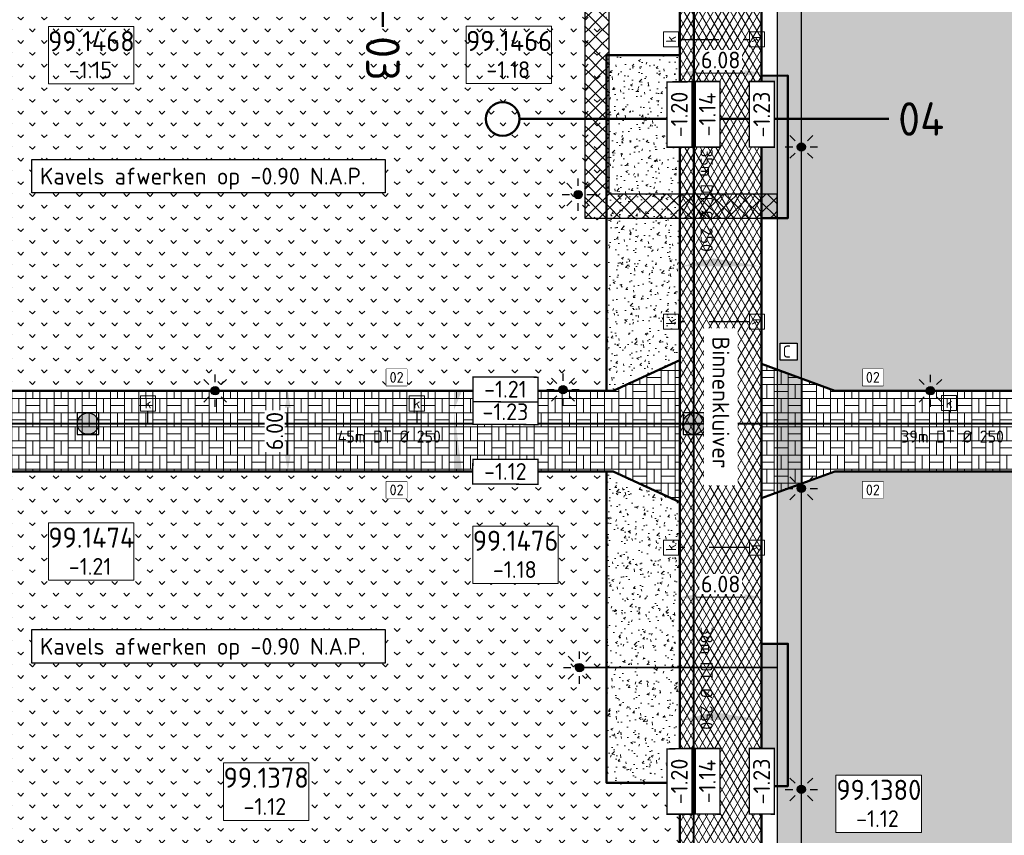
# Model space of a CAD drawing. Header units: metres. Extents: x 240159 to 241664, y 578380 to 583939.
# Tile 17 of 71: x 240280 to 240354, y 583801 to 583862. Entities that reach past the tile are written whole.
import ezdxf
from ezdxf.enums import TextEntityAlignment as Align

# ---------------------------------------------------------------- set-up
doc = ezdxf.new("R2010")
doc.units = ezdxf.units.M
doc.set_wipeout_variables(frame=1)
doc.linetypes.add('RI-HWA_HUISAANSLUITING', pattern=[4.8, 3, -1.8])
for name, color, linetype, lineweight in [('N-AL-HOOGTELABEL-S', 7, 'Continuous', 13), ('N-GV-GR-BOLLEN-A', 92, 'Continuous', 9), ('N-WE-IE-MEUBILAIR_WEGMEUBILAIR_LICHTMAST_MET_PASTEGEL-S', 7, 'Continuous', 25), ('N-WE-KL-MANTELBUIS-G', 7, 'KL-MANTELBUIS-N', 35), ('N-WE-KL-TRACE_WENSTRACE-A', 7, 'Continuous', 25), ('N-WE-RI-BOB-T', 7, 'Continuous', 13), ('N-WE-RI-MATERIAAL_DIAMETER_LENGTE-T', 7, 'Continuous', 13), ('N-WE-VH-KANTOPSLUITING_BANDNUMMER-S', 7, 'Continuous', 13), ('N-WE-VH-KANTVERHARDING-GD', 4, 'Continuous', 50), ('N-WE-VH-VERHARDING_ASFALT_DEKLAAG-A', 252, 'Continuous', 18), ('N-WE-VH-VERHARDING_BETONSTRAATSTEEN_KEIFORMAAT_GRIJS-A', 251, 'Continuous', 9), ('N-WE-VH-VERHARDING_HALFVERHARDING-A', 234, 'Continuous', 9), ('N-WE-VH-VERKANTING-S', 7, 'Continuous', 25), ('X-XX-AL-REFERENTIE-M', 7, 'Continuous', 18), ('X-XX-AL-VERWIJZING-T25', 7, 'Continuous', 25), ('X-XX-AL-VERWIJZING_PROFIEL-S', 160, 'Continuous', 13)]:
    doc.layers.add(name, color=color, linetype=linetype, lineweight=lineweight)
for name, color, linetype, lineweight, true_color in [('N-WE-RI-HWA_HUISAANSLUITING_PVC_125-G', 150, 'RI-HWA_HUISAANSLUITING', 25, 0x007fff), ('N-WE-RI-HWA_KOLK-S', 150, 'Continuous', 25, 0x007fff), ('N-WE-RI-HWA_LEIDINGINFO-S', 150, 'Continuous', 13, 0x007fff), ('N-WE-RI-HWA_PUTNUMMER-S', 150, 'Continuous', 13, 0x007fff), ('N-WE-RI-HWA_RIOOLPUT-S', 150, 'Continuous', 13, 0x007fff), ('N-WE-RI-HWA_TRANSPORTLEIDING_BETON_500-G', 150, 'Continuous', 20, 0x007fff), ('N-WE-RI-VWA_PUTNUMMER-S', 20, 'Continuous', 13, 0xff3f00), ('N-WE-VH-VERHARDING_ASFALT_WEGCONSTRUCTIE_FIETSPAD-A', 1, 'Continuous', 18, 0xff0000), ('X-XX-AL-VERWIJZING-NUTS_C-T18', 7, 'Continuous', 25, 0x01fe01)]:
    doc.layers.add(name, color=color, linetype=linetype, lineweight=lineweight, true_color=true_color)
doc.styles.add('NLCS-ISO', font='NLCS-ISO.ttf')
doc.styles.add('NLCS-ISO-ANNOTATIEF-T25', font='NLCS-ISO.ttf', dxfattribs={"height": 2.5})
doc.styles.add('NLCS-ISO-M1000-T25', font='NLCS-ISO.ttf', dxfattribs={"height": 2.5})
doc.linetypes.add('KL-MANTELBUIS-N', pattern='A,0,-2,[80,NLCS.SHX,S=1,R=0,X=0,Y=0],-2', length=4)
doc.dimstyles.new('NLCS-ANNOTATIEF-T25-PIJL_L2_H1', dxfattribs={"dimtxt": 2.5, "dimasz": 2.5, "dimexe": 2, "dimexo": 2, "dimgap": 0.7, "dimtad": 1, "dimzin": 0, "dimdsep": 46, "dimtxsty": 'NLCS-ISO-ANNOTATIEF-T25', "dimcen": 0, "dimdle": 2, "dimclrd": 256, "dimclre": 256, "dimclrt": 256, "dimadec": 1, "dimazin": 0, "dimtfac": 1, "dimtdec": 3, "dimtofl": 0, "dimtmove": 0, "dimatfit": 3, "dimfxl": 2, "dimfxlon": 1, "dimtfillclr": 256, "dimtolj": 1, "dimtzin": 0, "dimlwd": -1, "dimlwe": -1, "dimarcsym": 0})
pattern_1 = [(45, (0, 0), (-0.5303300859, 0.5303300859), [0.5]), (135, (0, 0), (-0.5303300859, -0.5303300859), [0.5])]
pattern_2 = [(0, (0, 0), (0, 1.05), []), (0, (0, 0.525), (1.05, 1.05), [1.05, -1.05]), (90, (0, 0), (-1.05, 6e-17), []), (90, (-0.525, 0), (-1.05, 1.05), [1.05, -1.05])]
pattern_3 = [(50, (0, 0), (1.7931504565, -0.1568803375), [0.1875, -2.0625]), (355, (0, 0), (-0.346878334, 1.880480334), [0.15, -1.65]), (100.4514, (0.1494, -0.013), (1.4462734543, 1.723598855), [0.159350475, -1.75285528]), (46.1842, (0, 0.5), (2.6681026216, -0.413797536), [0.28125, -3.09375]), (96.6356, (0.2223, 0.4655), (2.336656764, 2.435294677), [0.23902572, -2.6292825]), (351.1842, (0, 0.5), (2.336654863, 2.435296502), [0.225, -2.475]), (21, (0.25, 0.375), (1.4922676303, -1.0065472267), [0.1875, -2.0625]), (326, (0.25, 0.375), (0.60828833, 1.8128751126), [0.15, -1.65]), (71.4514, (0.3744, 0.2911), (2.1005565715, 0.806326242), [0.159350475, -1.75285528]), (37.5, (0, 0), (0.0303996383, 0.8322346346), [0, -1.63, 0, -1.675, 0, -1.65625]), (7.5, (0, 0), (0.6576738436, 0.9860292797), [0, -0.955, 0, -1.5925, 0, -0.63125]), (327.5, (-0.5575, 0), (1.3345560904, -0.05638717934), [0, -0.625, 0, -1.95, 0, -2.5875]), (317.5, (-0.8075, 0), (1.4579654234, 0.2502624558), [0, -0.8125, 0, -1.295, 0, -1.8375])]
pattern_4 = [(45, (0, 0), (-0.8749916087, 0.8749916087), [0.3, -0.937425]), (135, (0, 0), (-0.8749916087, -0.8749916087), [0.3, -0.937425])]

# ---------------------------------------------------------------- blocks, each defined once
blk = doc.blocks.new('SAL-HOOGTELABEL_AANLEG-SO')
blk.add_wipeout([(-4.84, 1.8), (4.85, 1.8), (4.85, -1.89), (-4.84, -1.89)])
at = {"const_width": 0.2}
blk.add_lwpolyline([(-4.84, 1.8), (4.85, 1.8), (4.85, -1.89), (-4.84, -1.89)], close=True, dxfattribs=at)
at = {"style": 'NLCS-ISO'}
blk.add_attdef('HOOGTE', text='', height=2, dxfattribs=at).set_placement((0, 0), align=Align.MIDDLE_CENTER)
blk = doc.blocks.new('*U35')
for points in [[(0, 0.6), (0, 0), (-2.46, 0)], [(0, 0.6), (0, 0), (3.58, 0)]]:
    blk.add_solid(points)
blk = doc.blocks.new('N-SRI-PUT_HWA-SO')
h = blk.add_hatch(color=256)
h.dxf.hatch_style = 1
h.paths.add_polyline_path([(-2, 0, 1), (2, 0, 1)])
at = {"lineweight": -3, "flags": 128}
blk.add_lwpolyline([(-2, -2), (2, -2), (2, 2), (-2, 2)], close=True, dxfattribs=at)
at = {"lineweight": -3}
blk.add_circle((0, 0), 2, dxfattribs=at)
blk = doc.blocks.new('SRI-PUTNUMMER-SO')
blk.add_wipeout([(-18.26, 4.25), (-5.56, 4.25), (-5.56, -4.29), (-18.26, -4.29)])
blk.add_lwpolyline([(-18.26, 4.25), (-5.56, 4.25), (-5.56, -4.29), (-18.26, -4.29)], close=True)
at = {"ltscale": 0.1, "style": 'NLCS-ISO'}
blk.add_attdef('PUTNR', text='', height=3.5, dxfattribs=at).set_placement((-11.88, 2.06), align=Align.MIDDLE_CENTER)
blk.add_attdef('PUTHGT_001', (-15.76, -3.47), '', height=2.5, dxfattribs=at)
blk = doc.blocks.new('N-SIE-WEG_LICHTMAST_SPOT-SO')
h = blk.add_hatch(color=256)
edge = h.paths.add_edge_path()
edge.add_arc((0, 0), 0.77, 0, 360)
for p, q in [((-2.12, 2.12), (-1.15, 1.15)), ((0, 1.62), (0, 3)), ((1.15, 1.15), (2.12, 2.12)), ((-3, 0), (-1.62, 0)), ((-2.12, -2.12), (-1.15, -1.15)), ((0, -3), (0, -1.62)), ((1.15, -1.15), (2.12, -2.12)), ((1.62, 0), (3, 0))]:
    blk.add_line(p, q)
blk.add_circle((0, 0), 0.77)
at = {"style": 'NLCS-ISO'}
blk.add_attdef('TYPE', text='', height=1.8, dxfattribs=at).set_placement((0, 3), align=Align.BOTTOM_CENTER)
blk = doc.blocks.new('N_lichtmast')
blk.add_blockref('N-SIE-WEG_LICHTMAST_SPOT-SO', (0, 0))
blk = doc.blocks.new('SRI-KOLK-SO')
at = {"color": 0, "linetype": 'ByBlock', "lineweight": 18}
blk.add_lwpolyline([(-1.125, -1.125), (1.125, -1.125), (1.125, 1.125), (-1.125, 1.125)], close=True, dxfattribs=at)
at = {"color": 0, "linetype": 'ByBlock', "lineweight": 18, "style": 'NLCS-ISO'}
blk.add_text('k', height=1.5, dxfattribs=at).set_placement((0, 0), align=Align.MIDDLE_CENTER)
blk = doc.blocks.new('*U155')
at = {"layer": 'N-WE-RI-BOB-T', "color": 0, "style": 'NLCS-ISO'}
for tag, p in [('BOB_LINKS', (-42.44, -1.63)), ('BOB_RECHTS', (81.63, -1.63))]:
    blk.add_attdef(tag, text='', height=1.8, rotation=359.9989, dxfattribs=at).set_placement(p, align=Align.MIDDLE_CENTER)
at = {"layer": 'N-WE-RI-MATERIAAL_DIAMETER_LENGTE-T', "color": 0, "style": 'NLCS-ISO'}
blk.add_attdef('RIOOLINFO_001', (-11.79, -2.81), '', height=1.8, rotation=359.9989, dxfattribs=at)
blk = doc.blocks.new('*U156')
at = {"layer": 'N-WE-RI-BOB-T', "color": 0, "style": 'NLCS-ISO'}
for tag, p in [('BOB_LINKS', (-36.06, -1.63)), ('BOB_RECHTS', (75.24, -1.63))]:
    blk.add_attdef(tag, text='', height=1.8, dxfattribs=at).set_placement(p, align=Align.MIDDLE_CENTER)
at = {"layer": 'N-WE-RI-MATERIAAL_DIAMETER_LENGTE-T', "color": 0, "style": 'NLCS-ISO'}
blk.add_attdef('RIOOLINFO_001', (-11.79, -2.81), '', height=1.8, dxfattribs=at)
blk = doc.blocks.new('*U185')
at = {"layer": 'N-WE-RI-BOB-T', "color": 0, "style": 'NLCS-ISO'}
for tag, p in [('BOB_LINKS', (-1.63, 32.18)), ('BOB_RECHTS', (-1.63, -71.37))]:
    blk.add_attdef(tag, text='', height=1.8, rotation=270, dxfattribs=at).set_placement(p, align=Align.MIDDLE_CENTER)
at = {"layer": 'N-WE-RI-MATERIAAL_DIAMETER_LENGTE-T', "color": 0, "style": 'NLCS-ISO'}
blk.add_attdef('RIOOLINFO_001', (1.01, 10), '', height=1.8, rotation=270, dxfattribs=at)
blk = doc.blocks.new('*U184')
at = {"layer": 'N-WE-RI-BOB-T', "color": 0, "style": 'NLCS-ISO'}
for tag, p in [('BOB_LINKS', (-1.63, 35.43)), ('BOB_RECHTS', (-1.62, -74.62))]:
    blk.add_attdef(tag, text='', height=1.8, rotation=270.0085, dxfattribs=at).set_placement(p, align=Align.MIDDLE_CENTER)
at = {"layer": 'N-WE-RI-MATERIAAL_DIAMETER_LENGTE-T', "color": 0, "style": 'NLCS-ISO'}
blk.add_attdef('RIOOLINFO_001', (1.01, 11.79), '', height=1.8, rotation=270.0085, dxfattribs=at)
blk = doc.blocks.new('*U194')
for points in [[(-1.444, 0.6), (-1.444, 0), (0, 0)], [(4.556, 0.6), (4.556, 0), (0, 0)]]:
    blk.add_solid(points)
blk = doc.blocks.new('*D213')
at = {"layer": 'Defpoints', "color": 0, "transparency": 16777216}
for p in [(240329.594, 583822.512), (240335.674, 583822.512), (240335.674, 583818.827)]:
    blk.add_point(p, dxfattribs=at)
at = {"layer": 'X-XX-AL-REFERENTIE-M', "transparency": 16777216}
for p, q in [((240329.594, 583819.827), (240329.594, 583817.827)), ((240335.674, 583819.827), (240335.674, 583817.827)), ((240330.844, 583818.827), (240334.424, 583818.827))]:
    blk.add_line(p, q, dxfattribs=at)
for points in [[(240330.844, 583819.036), (240330.844, 583818.619), (240329.594, 583818.827)], [(240334.424, 583819.036), (240334.424, 583818.619), (240335.674, 583818.827)]]:
    blk.add_solid(points, dxfattribs=at)
at = {"layer": 'X-XX-AL-REFERENTIE-M', "transparency": 16777216, "insert": (240332.634, 583819.802), "char_height": 1.25, "attachment_point": 5, "style": 'NLCS-ISO-ANNOTATIEF-T25', "bg_fill": 3, "box_fill_scale": 1.1, "bg_fill_color": 256, "bg_fill_true_color": 13158600, "bg_fill_transparency": 0}
blk.add_mtext('\\A1;6.08', dxfattribs=at)
blk = doc.blocks.new('*D215')
at = {"layer": 'Defpoints', "color": 0, "transparency": 16777216}
for p in [(240298.034, 583834.182), (240298.034, 583828.182), (240300.439, 583828.182)]:
    blk.add_point(p, dxfattribs=at)
at = {"layer": 'X-XX-AL-REFERENTIE-M', "transparency": 16777216}
for p, q in [((240299.439, 583834.182), (240301.439, 583834.182)), ((240300.439, 583832.932), (240300.439, 583829.432)), ((240299.439, 583828.182), (240301.439, 583828.182))]:
    blk.add_line(p, q, dxfattribs=at)
for points in [[(240300.23, 583832.932), (240300.647, 583832.932), (240300.439, 583834.182)], [(240300.23, 583829.432), (240300.647, 583829.432), (240300.439, 583828.182)]]:
    blk.add_solid(points, dxfattribs=at)
at = {"layer": 'X-XX-AL-REFERENTIE-M', "transparency": 16777216, "insert": (240299.464, 583831.182), "char_height": 1.25, "attachment_point": 5, "rotation": 90, "style": 'NLCS-ISO-ANNOTATIEF-T25', "bg_fill": 3, "box_fill_scale": 1.1, "bg_fill_color": 256, "bg_fill_true_color": 13158600, "bg_fill_transparency": 0}
blk.add_mtext('\\A1;6.00', dxfattribs=at)
blk = doc.blocks.new('*D231')
at = {"layer": 'Defpoints', "color": 0, "transparency": 16777216}
for p in [(240329.594, 583859.147), (240335.674, 583859.147), (240335.674, 583857.824)]:
    blk.add_point(p, dxfattribs=at)
at = {"layer": 'X-XX-AL-REFERENTIE-M', "transparency": 16777216}
for p, q in [((240329.594, 583858.147), (240329.594, 583856.824)), ((240330.844, 583857.824), (240334.424, 583857.824)), ((240335.674, 583858.147), (240335.674, 583856.824))]:
    blk.add_line(p, q, dxfattribs=at)
for points in [[(240330.844, 583858.032), (240330.844, 583857.616), (240329.594, 583857.824)], [(240334.424, 583858.032), (240334.424, 583857.616), (240335.674, 583857.824)]]:
    blk.add_solid(points, dxfattribs=at)
at = {"layer": 'X-XX-AL-REFERENTIE-M', "transparency": 16777216, "insert": (240332.634, 583858.799), "char_height": 1.25, "attachment_point": 5, "style": 'NLCS-ISO-ANNOTATIEF-T25', "bg_fill": 3, "box_fill_scale": 1.1, "bg_fill_color": 256, "bg_fill_true_color": 13158600, "bg_fill_transparency": 0}
blk.add_mtext('\\A1;6.08', dxfattribs=at)
blk = doc.blocks.new('*U255')
at = {"color": 0, "linetype": 'ByBlock', "lineweight": 50}
blk.add_lwpolyline([(54.95, 0), (0, 0)], dxfattribs=at)
blk.add_circle((-2.5, 0), 2.5, dxfattribs=at)
at = {"color": 0, "linetype": 'ByBlock', "style": 'NLCS-ISO'}
blk.add_attdef('NPROFNR_001', (56.32, -2.5), '', height=5, rotation=360, dxfattribs=at)
blk = doc.blocks.new('*U256')
at = {"color": 0, "linetype": 'ByBlock', "lineweight": 50}
blk.add_lwpolyline([(0, -75.5), (0, 0)], dxfattribs=at)
blk.add_circle((0, 2.5), 2.5, dxfattribs=at)
at = {"color": 0, "linetype": 'ByBlock', "style": 'NLCS-ISO'}
blk.add_attdef('NPROFNR_001', (-2.5, -76.88), '', height=5, rotation=270, dxfattribs=at)
blk = doc.blocks.new('*U246')
blk.add_lwpolyline([(-1.54, 0.76), (-1.54, 3.24), (1.54, 3.24), (1.54, 0.76)], close=True)
blk.add_wipeout([(-1.54, 0.76), (-1.54, 3.24), (1.54, 3.24), (1.54, 0.76)])
at = {"ltscale": 0.1, "style": 'NLCS-ISO'}
blk.add_attdef('NR', text='', height=1.6, dxfattribs=at).set_placement((0, 2), align=Align.MIDDLE_CENTER)

msp = doc.modelspace()

# ---------------------------------------------------------------- hatches: boundary and pattern name
at = {"layer": 'N-GV-GR-BOLLEN-A'}
h = msp.add_hatch(dxfattribs=at)
h.set_pattern_fill('AGR-BOLLEN', color=256, scale=0.5, pattern_type=2)
h.set_pattern_definition(pattern_4)
h.paths.add_polyline_path([(240405.025, 583863.736), (240338.634, 583863.734), (240338.634, 583835.098), (240341.134, 583834.182), (240397.121, 583834.182), (240398.26, 583828.182), (240341.134, 583828.182), (240338.634, 583827.266), (240338.634, 583798.582), (240394.427, 583798.582), (240394.427, 583797.042, -0.141812), (240411.819, 583792.008, 0.310971), (240415.151, 583792.14, 0.190283), (240416.284, 583793.978, 0.091243), (240416.221, 583804.815)])
h = msp.add_hatch(dxfattribs=at)
h.set_pattern_fill('AGR-BOLLEN', color=256, scale=0.5, pattern_type=2)
h.set_pattern_definition(pattern_4)
edge = h.paths.add_edge_path()
edge.add_line((240324.134, 583828.182), (240256.134, 583828.182))
edge.add_line((240256.134, 583828.182), (240255.534, 583828.182))
edge.add_line((240255.534, 583828.182), (240255.534, 583802.632))
edge.add_line((240255.534, 583802.632), (240255.534, 583797.796))
edge.add_arc((240268.302, 583694.482), 104.1, 90, 97.04506, ccw=False)
edge.add_line((240268.302, 583798.582), (240329.242, 583798.582))
edge.add_arc((240326.634, 583799.982), 2.96, 331.77255, 360)
edge.add_line((240329.594, 583799.982), (240329.594, 583805.016))
edge.add_line((240329.594, 583805.016), (240324.134, 583805.016))
edge.add_line((240324.134, 583805.016), (240324.134, 583828.182))
at = {"layer": 'N-WE-KL-TRACE_WENSTRACE-A', "transparency": 33554559}
h = msp.add_hatch(dxfattribs=at)
h.set_pattern_fill('AKL-TRACE', color=256, scale=0.5, pattern_type=2)
h.set_pattern_definition(pattern_1)
h.paths.add_polyline_path([(240336.834, 583848.817), (240324.334, 583848.817), (240324.334, 583863.733), (240322.534, 583863.733), (240322.534, 583847.017), (240336.834, 583847.017)])
h = msp.add_hatch(dxfattribs=at)
h.set_pattern_fill('AKL-TRACE', color=256, scale=0.5, pattern_type=2)
h.set_pattern_definition(pattern_1)
h.paths.add_polyline_path([(240338.634, 583863.739), (240336.834, 583863.739), (240336.834, 583798.582), (240338.634, 583798.582)])
at = {"layer": 'N-WE-VH-VERHARDING_ASFALT_DEKLAAG-A'}
h = msp.add_hatch(dxfattribs=at)
h.set_pattern_fill('AVH-ASFALT', color=256, scale=0.5, pattern_type=2)
h.set_pattern_definition([(60, (0, 0), (-0.4330127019, 0.25), []), (120, (0, 0), (-0.4330127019, -0.25), [])])
edge = h.paths.add_edge_path()
edge.add_line((240486.352, 583892.772), (240405.709, 583892.772))
edge.add_arc((240405.709, 583895.812), 3.04, 190.75921, 270, ccw=False)
edge.add_line((240402.722, 583895.245), (240402.117, 583898.427))
edge.add_line((240402.117, 583898.427), (240398.561, 583897.751))
edge.add_line((240398.561, 583897.751), (240398.835, 583896.307))
edge.add_arc((240395.922, 583895.74), 2.968, -89.42628, 11.01135, ccw=False)
edge.add_line((240395.952, 583892.772), (240244.994, 583892.772))
edge.add_line((240244.994, 583892.772), (240244.994, 583887.692))
edge.add_line((240244.994, 583887.692), (240317.554, 583887.692))
edge.add_arc((240317.554, 583875.652), 12.04, 0, 90, ccw=False)
edge.add_line((240329.594, 583875.652), (240329.594, 583865.482))
edge.add_line((240329.594, 583865.482), (240329.594, 583799.982))
edge.add_arc((240326.634, 583799.982), 2.96, -83.33574, 0, ccw=False)
edge.add_line((240326.977, 583797.042), (240325.975, 583797.042))
edge.add_line((240325.975, 583797.042), (240325.975, 583794.422))
edge.add_arc((240325.977, 583791.435), 2.987, -13.42161, 90.04124, ccw=False)
edge.add_line((240328.882, 583790.742), (240329.134, 583792.732))
edge.add_line((240329.134, 583792.732), (240335.134, 583792.732))
edge.add_arc((240343.134, 583792.732), 8, 180, 201.17207)
edge.add_line((240335.674, 583789.843), (240335.674, 583792.862))
edge.add_arc((240338.245, 583791.525), 2.898, 89.05152, 152.52183, ccw=False)
edge.add_line((240338.293, 583794.422), (240338.293, 583797.042))
edge.add_line((240338.293, 583797.042), (240337.29, 583797.042))
edge.add_arc((240337.634, 583799.982), 2.96, 228.53502, 263.33574, ccw=False)
edge.add_line((240335.674, 583797.764), (240335.674, 583878.652))
edge.add_arc((240343.714, 583878.652), 8.04, 90, 180, ccw=False)
edge.add_line((240343.714, 583886.692), (240400.234, 583886.692))
edge.add_arc((240398.042, 583884.732), 2.94, 10.75921, 41.81031, ccw=False)
edge.add_line((240400.931, 583885.281), (240401.157, 583884.089))
edge.add_line((240401.157, 583884.089), (240404.712, 583884.765))
edge.add_arc((240407.712, 583884.732), 3, 139.20661, 179.37056, ccw=False)
edge.add_line((240405.441, 583886.692), (240455.935, 583886.692))
edge.add_arc((240455.935, 583874.652), 12.04, 14.71687, 90, ccw=False)
edge.add_line((240467.58, 583877.711), (240471.853, 583861.44))
edge.add_line((240471.853, 583861.44), (240477.734, 583862.984))
edge.add_line((240477.734, 583862.984), (240472.904, 583881.372))
edge.add_arc((240477.779, 583882.652), 5.04, 90, 194.71687, ccw=False)
edge.add_line((240477.779, 583887.692), (240486.352, 583887.692))
edge.add_line((240486.352, 583887.692), (240486.352, 583892.772))
at = {"layer": 'N-WE-VH-VERHARDING_ASFALT_WEGCONSTRUCTIE_FIETSPAD-A'}
h = msp.add_hatch(dxfattribs=at)
h.set_pattern_fill('AVH-ASFALT_LAAG2-D', color=256, scale=10, pattern_type=2)
h.set_pattern_definition([(45, (239382.4913, 582842.6403), (-0.7071068, 0.7071068), []), (45, (239383.0913, 582842.6403), (-0.7071068, 0.7071068), [0.5, -0.25])])
h.paths.add_polyline_path([(240418.909, 583789.442, 0.031807), (240419.891, 583793.593, -0.307206), (240422.177, 583795.975), (240424.492, 583796.468), (240423.842, 583799.52, -0.127571), (240422.366, 583799.555, -0.311256), (240420.241, 583802.128, 0.025304), (240419.777, 583805.491), (240404.713, 583884.765), (240401.157, 583884.089), (240416.221, 583804.815, -0.091243), (240416.284, 583793.978, -0.190283), (240415.151, 583792.14, -0.310971), (240411.819, 583792.008, 0.141812), (240394.427, 583797.042), (240338.293, 583797.042), (240338.293, 583794.422), (240394.427, 583794.422, -0.160305), (240412.206, 583788.572, -0.375881), (240413.036, 583784.788, -0.035199), (240410.752, 583781.252, -0.007481), (240410.203, 583780.544, -0.354489), (240409.509, 583780.322, -0.044197), (240412.907, 583777.51, -0.343574), (240412.985, 583778.226, 0.006658), (240413.534, 583778.93, 0.026129), (240415.506, 583781.828, -0.537721), (240418.74, 583781.955, -0.109272), (240423.841, 583770.071), (240426.415, 583770.56, 0.123156), (240419.787, 583784.903, -0.24837)])
at = {"layer": 'N-WE-VH-VERHARDING_BETONSTRAATSTEEN_KEIFORMAAT_GRIJS-A'}
h = msp.add_hatch(dxfattribs=at)
h.set_pattern_fill('AVH-BSS_KEIFORMAAT_BLOK', color=256, scale=5, pattern_type=2)
h.set_pattern_definition(pattern_2)
h.paths.add_polyline_path([(240329.594, 583825.897), (240324.634, 583828.182), (240256.134, 583828.182), (240256.134, 583834.182), (240324.634, 583834.182), (240329.594, 583836.467)])
h = msp.add_hatch(dxfattribs=at)
h.set_pattern_fill('AVH-BSS_KEIFORMAAT_BLOK', color=256, scale=5, pattern_type=2)
h.set_pattern_definition(pattern_2)
h.paths.add_polyline_path([(240398.26, 583828.182), (240397.121, 583834.182), (240341.134, 583834.182), (240335.674, 583836.182), (240335.674, 583826.182), (240341.134, 583828.182)])
at = {"layer": 'N-WE-VH-VERHARDING_HALFVERHARDING-A'}
h = msp.add_hatch(dxfattribs=at)
h.set_pattern_fill('AVH-HALFVERHARDING', color=256, scale=0.25, pattern_type=2)
h.set_pattern_definition(pattern_3)
h.paths.add_polyline_path([(240329.594, 583859.147), (240324.134, 583859.147), (240324.134, 583834.182), (240324.634, 583834.182), (240329.594, 583836.467)])
h = msp.add_hatch(dxfattribs=at)
h.set_pattern_fill('AVH-HALFVERHARDING', color=256, scale=0.25, pattern_type=2)
h.set_pattern_definition(pattern_3)
h.paths.add_polyline_path([(240329.594, 583825.897), (240324.634, 583828.182), (240324.134, 583828.182), (240324.134, 583805.016), (240329.594, 583805.016)])

# ---------------------------------------------------------------- linework, layer by layer
at = {"layer": 'N-WE-KL-MANTELBUIS-G', "linetype": 'KL-MANTELBUIS-N', "ltscale": 2}
msp.add_line((240336.834, 583813.583), (240322.134, 583813.583), dxfattribs=at)
at = {"layer": 'N-WE-KL-TRACE_WENSTRACE-A', "transparency": 33554559, "flags": 128}
msp.add_lwpolyline([(240336.834, 583848.817), (240324.334, 583848.817), (240324.334, 583863.733), (240322.534, 583863.733), (240322.534, 583847.017), (240336.834, 583847.017)], close=True, dxfattribs=at)
at = {"layer": 'N-WE-KL-TRACE_WENSTRACE-A', "transparency": 33554559}
msp.add_lwpolyline([(240338.634, 583863.739), (240336.834, 583863.739), (240336.834, 583798.582), (240338.634, 583798.582)], close=True, dxfattribs=at)
at = {"layer": 'N-WE-RI-HWA_HUISAANSLUITING_PVC_125-G'}
for p, q in [((240329.496, 583860.332), (240334.771, 583860.332)), ((240334.771, 583839.326), (240329.496, 583839.326))]:
    msp.add_line(p, q, dxfattribs=at)
at = {"layer": 'N-WE-RI-HWA_HUISAANSLUITING_PVC_125-G', "flags": 128}
msp.add_lwpolyline([(240334.771, 583822.512), (240329.496, 583822.512)], dxfattribs=at)
at = {"layer": 'N-WE-RI-HWA_KOLK-S'}
for p, q in [((240290.038, 583831.732), (240290.038, 583832.676)), ((240310.038, 583832.676), (240310.038, 583831.732)), ((240349.618, 583832.718), (240349.618, 583831.732))]:
    msp.add_line(p, q, dxfattribs=at)
at = {"layer": 'N-WE-RI-HWA_TRANSPORTLEIDING_BETON_500-G', "const_width": 0.15, "flags": 128}
for points in [[(240330.634, 583793.682), (240330.635, 583866.533)], [(240248.034, 583831.732), (240409.788, 583831.732)]]:
    msp.add_lwpolyline(points, dxfattribs=at)
at = {"layer": 'N-WE-VH-KANTVERHARDING-GD', "ltscale": 0.1}
for points in [[(240328.841, 583790.742, 0.454743), (240326.319, 583794.422), (240325.975, 583794.422), (240325.975, 583797.042), (240326.977, 583797.042, 0.380542), (240329.594, 583799.982), (240329.594, 583865.482), (240329.594, 583875.652, 0.414214), (240317.554, 583887.692), (240244.994, 583887.692), (240244.994, 583892.772), (240395.952, 583892.772, 0.465954), (240398.84, 583896.281), (240398.561, 583897.751), (240402.117, 583898.427), (240402.722, 583895.245, 0.360223), (240405.709, 583892.772), (240486.352, 583892.772), (240486.352, 583887.692), (240477.779, 583887.692, 0.491611), (240472.904, 583881.372), (240484.151, 583838.554, 0.427722), (240499.284, 583830.177), (240571.313, 583852.676, -0.075834)], [(240329.594, 583859.147), (240324.134, 583859.147, 0.000001), (240324.134, 583834.182, 0.000001)]]:
    msp.add_lwpolyline(points, format="xyb", dxfattribs=at)
at = {"layer": 'N-WE-VH-KANTVERHARDING-GD'}
msp.add_lwpolyline([(240337.949, 583794.422), (240338.293, 583794.422), (240338.293, 583797.042), (240337.29, 583797.042, -0.153025), (240335.674, 583797.764), (240335.674, 583878.652, -0.414214), (240343.714, 583886.692), (240400.234, 583886.692, -0.136321), (240400.931, 583885.281), (240401.157, 583884.089), (240404.712, 583884.765, -0.177065), (240405.441, 583886.692), (240455.935, 583886.692, -0.340833), (240467.58, 583877.711), (240479.068, 583833.972, 0.427722), (240498.099, 583823.437), (240573.126, 583846.872, -0.075834)], format="xyb", dxfattribs=at)
at = {"layer": 'N-WE-VH-KANTVERHARDING-GD', "flags": 128}
msp.add_lwpolyline([(240329.594, 583825.897), (240324.634, 583828.182), (240256.134, 583828.182), (240256.134, 583834.182), (240324.634, 583834.182), (240329.594, 583836.467)], close=True, dxfattribs=at)
msp.add_lwpolyline([(240335.674, 583836.182), (240341.134, 583834.182), (240397.121, 583834.182), (240398.26, 583828.182), (240341.134, 583828.182), (240335.674, 583826.182)], dxfattribs=at)
at = {"layer": 'N-WE-VH-KANTVERHARDING-GD', "ltscale": 0.1}
msp.add_lwpolyline([(240324.134, 583828.182), (240324.134, 583805.016), (240329.594, 583805.016)], dxfattribs=at)
at = {"layer": 'N-WE-VH-KANTVERHARDING-GD'}
msp.add_lwpolyline([(240335.674, 583804.762), (240337.634, 583804.762), (240337.634, 583815.362), (240335.674, 583815.362)], close=True, dxfattribs=at)

# ---------------------------------------------------------------- block references
at = {"layer": 'N-WE-IE-MEUBILAIR_WEGMEUBILAIR_LICHTMAST_MET_PASTEGEL-S', "xscale": 0.4, "yscale": 0.4, "zscale": 0.4}
for p in [(240338.634, 583852.329), (240322.034, 583848.783), (240295.034, 583834.183), (240320.906, 583834.27), (240348.234, 583834.182), (240338.634, 583826.92), (240322.134, 583813.583), (240338.634, 583804.52)]:
    msp.add_blockref('N_lichtmast', p, dxfattribs=at)
at = {"layer": 'N-WE-RI-HWA_KOLK-S', "xscale": 0.5, "yscale": 0.5, "zscale": 0.5}
for p, rotation in [((240328.934, 583860.332), 90.00000000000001), ((240335.334, 583860.332), 270), ((240328.934, 583839.326), 90.00000000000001), ((240335.334, 583839.326), 270), ((240328.934, 583822.512), 90.00000000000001), ((240335.334, 583822.512), 270)]:
    msp.add_blockref('SRI-KOLK-SO', p, dxfattribs=dict(at, rotation=rotation))
for p in [(240290.038, 583833.239), (240310.038, 583833.239), (240349.618, 583833.281)]:
    msp.add_blockref('SRI-KOLK-SO', p, dxfattribs=at)
at = {"layer": 'N-WE-RI-HWA_LEIDINGINFO-S'}
ref = msp.add_blockref('*U185', (240330.629, 583849.132), dxfattribs=dict(at, xscale=0.5, yscale=0.5, zscale=0.5))
ref.add_attrib('RIOOLINFO_001', '35m DT %%C 250', (240331.135, 583852.153), dxfattribs={"layer": 'N-WE-RI-MATERIAAL_DIAMETER_LENGTE-T', "color": 0, "height": 0.9, "rotation": 270, "style": 'NLCS-ISO'})
ref = msp.add_blockref('*U155', (240308.106, 583831.732), dxfattribs=dict(at, xscale=0.5, yscale=0.5, zscale=0.5))
ref.add_attrib('RIOOLINFO_001', '45m DT %%C 250', (240304.146, 583830.326), dxfattribs={"layer": 'N-WE-RI-MATERIAAL_DIAMETER_LENGTE-T', "color": 0, "height": 0.9, "rotation": 359.99893, "style": 'NLCS-ISO'})
ref = msp.add_blockref('*U156', (240349.972, 583831.731), dxfattribs=dict(at, xscale=0.5, yscale=0.5, zscale=0.5))
ref.add_attrib('RIOOLINFO_001', '39m DT %%C 250', (240346.057, 583830.325), dxfattribs={"layer": 'N-WE-RI-MATERIAAL_DIAMETER_LENGTE-T', "color": 0, "height": 0.9, "style": 'NLCS-ISO'})
ref = msp.add_blockref('*U184', (240330.631, 583812.707), dxfattribs=dict(at, xscale=0.5, yscale=0.5, zscale=0.5))
ref.add_attrib('RIOOLINFO_001', '38m DT %%C 250', (240331.137, 583816.622), dxfattribs={"layer": 'N-WE-RI-MATERIAAL_DIAMETER_LENGTE-T', "color": 0, "height": 0.9, "rotation": 270.00847, "style": 'NLCS-ISO'})
at = {"layer": 'N-WE-RI-HWA_RIOOLPUT-S', "xscale": 0.4, "yscale": 0.4, "zscale": 0.4}
for p in [(240285.577, 583831.732), (240330.635, 583831.732)]:
    msp.add_blockref('N-SRI-PUT_HWA-SO', p, dxfattribs=at)
at = {"layer": 'N-WE-VH-VERKANTING-S'}
for p in [(240332.094, 583843.437), (240332.116, 583809.674)]:
    msp.add_blockref('*U35', p, dxfattribs=at)
at = {"layer": 'N-WE-VH-VERKANTING-S', "rotation": 270.0000000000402}
msp.add_blockref('*U194', (240312.79, 583832.738), dxfattribs=at)
at = {"layer": 'X-XX-AL-VERWIJZING_PROFIEL-S', "xscale": 0.5, "yscale": 0.5, "zscale": 0.5}
for name, p, values in [('*U256', (240307.505, 583899.011), {'NPROFNR_001': '03'}), ('*U255', (240317.671, 583854.408), {'NPROFNR_001': '04'})]:
    msp.add_blockref(name, p, dxfattribs=at).add_auto_attribs(values)

# ---------------------------------------------------------------- next in the draw order: block references
at = {"layer": 'N-AL-HOOGTELABEL-S'}
ref = msp.add_blockref('SAL-HOOGTELABEL_AANLEG-SO', (240316.623, 583832.624), dxfattribs=dict(at, xscale=0.4999999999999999, yscale=0.4999999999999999, zscale=0.4999999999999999, rotation=359.7956280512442))
ref.add_attrib('HOOGTE', '-1.23', dxfattribs={"layer": '0', "height": 1.25, "rotation": 359.79563, "style": 'NLCS-ISO-M1000-T25'}).set_placement((240316.623, 583832.624), align=Align.MIDDLE_CENTER)
ref = msp.add_blockref('SAL-HOOGTELABEL_AANLEG-SO', (240316.617, 583828.182), dxfattribs=dict(at, xscale=0.4999999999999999, yscale=0.4999999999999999, zscale=0.4999999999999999, rotation=359.7956280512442))
ref.add_attrib('HOOGTE', '-1.12', dxfattribs={"layer": '0', "height": 1.25, "rotation": 359.79563, "style": 'NLCS-ISO-M1000-T25'}).set_placement((240316.617, 583828.182), align=Align.MIDDLE_CENTER)
ref = msp.add_blockref('SAL-HOOGTELABEL_AANLEG-SO', (240331.634, 583805.11), dxfattribs=dict(at, xscale=0.5, yscale=0.5, zscale=0.5, rotation=89.99999998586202))
ref.add_attrib('HOOGTE', '-1.14', dxfattribs={"layer": '0', "height": 1.25, "rotation": 90, "style": 'NLCS-ISO-M1000-T25'}).set_placement((240331.634, 583805.11), align=Align.MIDDLE_CENTER)
at = {"layer": 'N-WE-RI-HWA_PUTNUMMER-S'}
ref = msp.add_blockref('SRI-PUTNUMMER-SO', (240291.773, 583859.17), dxfattribs=dict(at, xscale=0.5, yscale=0.5, zscale=0.5))
ref.add_attrib('PUTNR', '99.1468', dxfattribs={"layer": '0', "ltscale": 0.1, "height": 1.5, "style": 'NLCS-ISO'}).set_placement((240285.833, 583860.199), align=Align.MIDDLE_CENTER)
ref.add_attrib('PUTHGT_001', '-1.15', (240284.145, 583857.435), dxfattribs={"layer": '0', "ltscale": 0.1, "height": 1.25, "style": 'NLCS-ISO'})
ref = msp.add_blockref('SRI-PUTNUMMER-SO', (240322.835, 583859.189), dxfattribs=dict(at, xscale=0.5, yscale=0.5, zscale=0.5))
ref.add_attrib('PUTNR', '99.1466', dxfattribs={"layer": '0', "ltscale": 0.1, "height": 1.5, "style": 'NLCS-ISO'}).set_placement((240316.895, 583860.218), align=Align.MIDDLE_CENTER)
ref.add_attrib('PUTHGT_001', '-1.18', (240315.207, 583857.454), dxfattribs={"layer": '0', "ltscale": 0.1, "height": 1.25, "style": 'NLCS-ISO'})
ref = msp.add_blockref('SRI-PUTNUMMER-SO', (240291.773, 583822.225), dxfattribs=dict(at, xscale=0.5, yscale=0.5, zscale=0.5))
ref.add_attrib('PUTNR', '99.1474', dxfattribs={"layer": '0', "ltscale": 0.1, "height": 1.5, "style": 'NLCS-ISO'}).set_placement((240285.833, 583823.254), align=Align.MIDDLE_CENTER)
ref.add_attrib('PUTHGT_001', '-1.21', (240284.145, 583820.49), dxfattribs={"layer": '0', "ltscale": 0.1, "height": 1.25, "style": 'NLCS-ISO'})
ref = msp.add_blockref('SRI-PUTNUMMER-SO', (240323.319, 583821.992), dxfattribs=dict(at, xscale=0.5, yscale=0.5, zscale=0.5))
ref.add_attrib('PUTNR', '99.1476', dxfattribs={"layer": '0', "ltscale": 0.1, "height": 1.5, "style": 'NLCS-ISO'}).set_placement((240317.379, 583823.021), align=Align.MIDDLE_CENTER)
ref.add_attrib('PUTHGT_001', '-1.18', (240315.691, 583820.257), dxfattribs={"layer": '0', "ltscale": 0.1, "height": 1.25, "style": 'NLCS-ISO'})
at = {"layer": 'N-WE-RI-VWA_PUTNUMMER-S'}
ref = msp.add_blockref('SRI-PUTNUMMER-SO', (240304.774, 583804.36), dxfattribs=dict(at, xscale=0.5, yscale=0.5, zscale=0.5))
ref.add_attrib('PUTNR', '99.1378', dxfattribs={"layer": '0', "ltscale": 0.1, "height": 1.5, "style": 'NLCS-ISO'}).set_placement((240298.833, 583805.389), align=Align.MIDDLE_CENTER)
ref.add_attrib('PUTHGT_001', '-1.12', (240297.146, 583802.625), dxfattribs={"layer": '0', "ltscale": 0.1, "height": 1.25, "style": 'NLCS-ISO'})
ref = msp.add_blockref('SRI-PUTNUMMER-SO', (240350.335, 583803.456), dxfattribs=dict(at, xscale=0.5, yscale=0.5, zscale=0.5))
ref.add_attrib('PUTNR', '99.1380', dxfattribs={"layer": '0', "ltscale": 0.1, "height": 1.5, "style": 'NLCS-ISO'}).set_placement((240344.395, 583804.485), align=Align.MIDDLE_CENTER)
ref.add_attrib('PUTHGT_001', '-1.12', (240342.707, 583801.721), dxfattribs={"layer": '0', "ltscale": 0.1, "height": 1.25, "style": 'NLCS-ISO'})
at = {"layer": 'N-WE-VH-KANTOPSLUITING_BANDNUMMER-S', "xscale": 0.5, "yscale": 0.5, "zscale": 0.5}
for p in [(240343.951, 583834.182), (240308.53, 583825.807), (240343.951, 583825.807)]:
    msp.add_blockref('*U246', p, dxfattribs=at).add_auto_attribs({'NR': '02'})

# ---------------------------------------------------------------- next in the draw order: texts
at = {"layer": 'X-XX-AL-VERWIJZING-NUTS_C-T18', "insert": (240337.242, 583837.552), "char_height": 0.9, "width": 0.9, "attachment_point": 1, "style": 'NLCS-ISO-ANNOTATIEF-T25', "bg_fill": 19, "box_fill_scale": 1.2, "bg_fill_color": 256, "bg_fill_transparency": 0}
msp.add_mtext('C', dxfattribs=at)
at = {"layer": 'X-XX-AL-VERWIJZING-T25', "insert": (240333.272, 583838.21), "char_height": 1.25, "attachment_point": 1, "rotation": 270, "style": 'NLCS-ISO-ANNOTATIEF-T25', "bg_fill": 3, "box_fill_scale": 1.5, "bg_fill_color": 256, "bg_fill_transparency": 0}
msp.add_mtext_dynamic_manual_height_columns('Binnenkluiver', width=10.4355, gutter_width=6.25, heights=[0], dxfattribs=at)
at = {"layer": 'X-XX-AL-VERWIJZING-T25', "insert": (240282.016, 583815.79), "char_height": 1.25, "attachment_point": 1, "style": 'NLCS-ISO-ANNOTATIEF-T25', "bg_fill": 19, "box_fill_scale": 1.5, "bg_fill_color": 256, "bg_fill_transparency": 0}
msp.add_mtext_dynamic_manual_height_columns('Kavels afwerken op -0.90 N.A.P.', width=25.03189, gutter_width=6.25, heights=[0], dxfattribs=at)

# ---------------------------------------------------------------- next in the draw order: dimensions: what is measured, and where the dimension line sits
at = {"layer": 'X-XX-AL-REFERENTIE-M'}
for p1, p2, distance, picture, middle in [((240329.594, 583859.147), (240335.674, 583859.147), -1.323, '*D231', (240332.634, 583858.799)), ((240298.034, 583834.182), (240298.034, 583828.182), 2.405, '*D215', (240299.464, 583831.182)), ((240329.594, 583822.512), (240335.674, 583822.512), -3.685, '*D213', (240332.634, 583819.802))]:
    dim = msp.add_aligned_dim(p1=p1, p2=p2, distance=distance, dimstyle='NLCS-ANNOTATIEF-T25-PIJL_L2_H1', override={"dimtfill": 1}, dxfattribs=at)
    dim.commit()
    dim.dimension.update_dxf_attribs({"geometry": picture, "text_midpoint": middle})

# ---------------------------------------------------------------- next in the draw order: hatches: boundary and pattern name
at = {"layer": 'N-GV-GR-BOLLEN-A'}
h = msp.add_hatch(dxfattribs=at)
h.set_pattern_fill('AGR-BOLLEN', color=256, scale=0.5, pattern_type=2)
h.set_pattern_definition(pattern_4)
h.paths.add_polyline_path([(240255.534, 583863.731), (240324.134, 583863.731), (240324.134, 583834.182), (240255.534, 583834.182)])
at = {"layer": 'N-WE-VH-VERHARDING_HALFVERHARDING-A'}
h = msp.add_hatch(dxfattribs=at)
h.set_pattern_fill('AVH-HALFVERHARDING', color=256, scale=0.25, pattern_type=2)
h.set_pattern_definition(pattern_3)
h.paths.add_polyline_path([(240335.674, 583804.762), (240337.634, 583804.762), (240337.634, 583815.362), (240335.674, 583815.362)])
h.paths.add_polyline_path([(240335.674, 583847.017), (240337.634, 583847.037), (240337.634, 583857.637), (240335.674, 583857.617)])

# ---------------------------------------------------------------- next in the draw order: linework, layer by layer
at = {"layer": 'N-WE-VH-KANTVERHARDING-GD', "ltscale": 0.1}
msp.add_lwpolyline([(240335.674, 583847.017), (240337.634, 583847.037), (240337.634, 583857.637), (240335.674, 583857.617)], close=True, dxfattribs=at)

# ---------------------------------------------------------------- next in the draw order: block references
at = {"layer": 'N-AL-HOOGTELABEL-S'}
ref = msp.add_blockref('SAL-HOOGTELABEL_AANLEG-SO', (240331.634, 583854.74), dxfattribs=dict(at, xscale=0.5, yscale=0.5, zscale=0.5, rotation=89.99999998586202))
ref.add_attrib('HOOGTE', '-1.14', dxfattribs={"layer": '0', "height": 1.25, "rotation": 90, "style": 'NLCS-ISO-M1000-T25'}).set_placement((240331.634, 583854.74), align=Align.MIDDLE_CENTER)
ref = msp.add_blockref('SAL-HOOGTELABEL_AANLEG-SO', (240329.55, 583805.114), dxfattribs=dict(at, xscale=-0.5, yscale=0.5, zscale=0.5, rotation=90.00000001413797))
ref.add_attrib('HOOGTE', '-1.20', dxfattribs={"layer": '0', "height": 1.25, "rotation": 90, "style": 'NLCS-ISO-M1000-T25'}).set_placement((240329.55, 583805.114), align=Align.MIDDLE_CENTER)

# ---------------------------------------------------------------- next in the draw order: block references
ref = msp.add_blockref('SAL-HOOGTELABEL_AANLEG-SO', (240329.55, 583854.745), dxfattribs=dict(at, xscale=-0.5, yscale=0.5, zscale=0.5, rotation=90.00000001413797))
ref.add_attrib('HOOGTE', '-1.20', dxfattribs={"layer": '0', "height": 1.25, "rotation": 90, "style": 'NLCS-ISO-M1000-T25'}).set_placement((240329.55, 583854.745), align=Align.MIDDLE_CENTER)
ref = msp.add_blockref('SAL-HOOGTELABEL_AANLEG-SO', (240335.674, 583854.74), dxfattribs=dict(at, xscale=0.5, yscale=0.5, zscale=0.5, rotation=89.99999998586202))
ref.add_attrib('HOOGTE', '-1.23', dxfattribs={"layer": '0', "height": 1.25, "rotation": 90, "style": 'NLCS-ISO-M1000-T25'}).set_placement((240335.674, 583854.74), align=Align.MIDDLE_CENTER)
ref = msp.add_blockref('SAL-HOOGTELABEL_AANLEG-SO', (240316.624, 583834.304), dxfattribs=dict(at, xscale=0.4999999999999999, yscale=0.4999999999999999, zscale=0.4999999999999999, rotation=359.7956280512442))
ref.add_attrib('HOOGTE', '-1.21', dxfattribs={"layer": '0', "height": 1.25, "rotation": 359.79563, "style": 'NLCS-ISO-M1000-T25'}).set_placement((240316.624, 583834.304), align=Align.MIDDLE_CENTER)
ref = msp.add_blockref('SAL-HOOGTELABEL_AANLEG-SO', (240335.674, 583805.11), dxfattribs=dict(at, xscale=0.5, yscale=0.5, zscale=0.5, rotation=89.99999998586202))
ref.add_attrib('HOOGTE', '-1.23', dxfattribs={"layer": '0', "height": 1.25, "rotation": 90, "style": 'NLCS-ISO-M1000-T25'}).set_placement((240335.674, 583805.11), align=Align.MIDDLE_CENTER)
at = {"layer": 'N-WE-VH-KANTOPSLUITING_BANDNUMMER-S', "xscale": 0.5, "yscale": 0.5, "zscale": 0.5}
msp.add_blockref('*U246', (240308.53, 583834.182), dxfattribs=at).add_auto_attribs({'NR': '02'})

# ---------------------------------------------------------------- next in the draw order: texts
at = {"layer": 'X-XX-AL-VERWIJZING-T25', "insert": (240282.016, 583850.781), "char_height": 1.25, "attachment_point": 1, "style": 'NLCS-ISO-ANNOTATIEF-T25', "bg_fill": 19, "box_fill_scale": 1.5, "bg_fill_color": 256, "bg_fill_transparency": 0}
msp.add_mtext_dynamic_manual_height_columns('Kavels afwerken op -0.90 N.A.P.', width=25.03189, gutter_width=6.25, heights=[0], dxfattribs=at)

doc.saveas('drawing.dxf')
